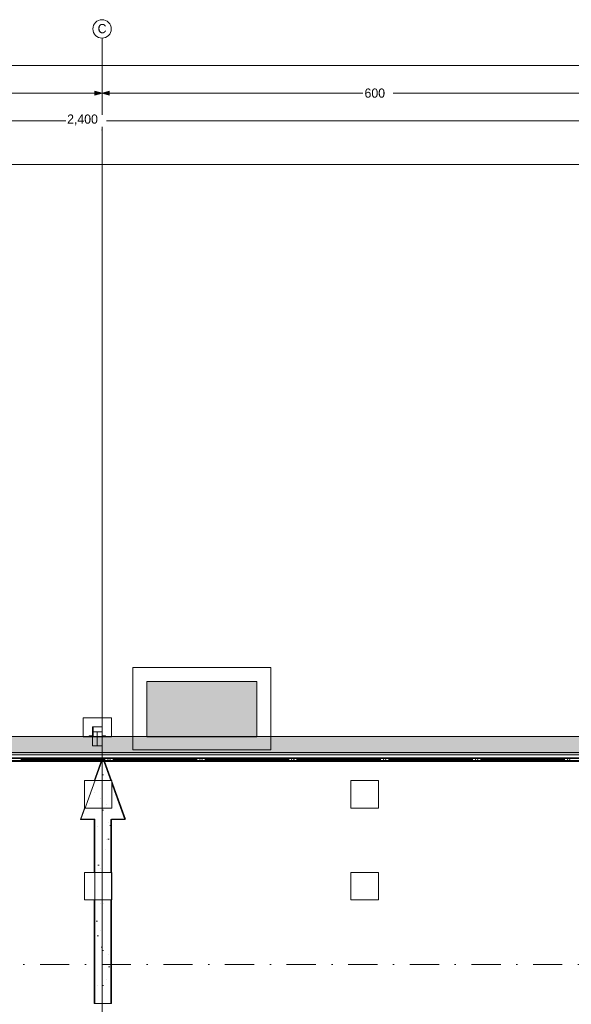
# Model space of a CAD drawing. Header units: millimetres. Extents: x -48584 to 4144, y 11009 to 40638.
# Tile 28 of 38: x -35905 to -29905, y 29925 to 40638. Entities that reach past the tile are written whole.
import ezdxf
from ezdxf.enums import TextEntityAlignment as Align

# ---------------------------------------------------------------- set-up
doc = ezdxf.new("R2010")
doc.units = ezdxf.units.MM
doc.header["$MEASUREMENT"] = 0
doc.set_wipeout_variables(frame=1)
doc.linetypes.add('Dot & Dashed', pattern=[670.277762, 317.5, -176.388889, 0, -176.388874])
doc.linetypes.add('Wipeout_Contour', pattern=[1000, 0, -1000])
for name, color, linetype, lineweight in [('- მექანიკური ნაწილი', 7, 'Continuous', 18), ('2D Drafting - General_Pen_No__2', 8, 'Continuous', 15), ('Dimensioning - General_Pen_No__1', 7, 'Continuous', 13), ('Structural - Bearing_Pen_No__1', 7, 'Continuous', 13)]:
    doc.layers.add(name, color=color, linetype=linetype, lineweight=lineweight)
for name, color, linetype, lineweight, true_color in [('2D Drafting - General_Pen_No__81', 7, 'Continuous', 20, 0x6a6a6a), ('Marker - Section_Pen_No__108', 7, 'Continuous', 13, 0xfd8379), ('New_Interior - Stair & Railing_Pen_No__102', 7, 'Continuous', 13, 0xcccccc), ('New_Structural - Bearing_Pen_No__88', 7, 'Continuous', 20, 0xfd4435), ('Structural - Bearing_Pen_No__181', 7, 'Continuous', 0, 0xe8e8e8), ('Structural - Bearing_Pen_No__89', 7, 'Continuous', 20, 0x71cebe), ('Structural - Grid_Pen_No__81', 7, 'Continuous', 20, 0x6a6a6a)]:
    doc.layers.add(name, color=color, linetype=linetype, lineweight=lineweight, true_color=true_color)
for name, color, linetype in [('Dimensioning - General', 7, 'Continuous'), ('Marker - Section', 7, 'Continuous'), ('New_Interior - Stair & Railing', 7, 'Continuous'), ('New_Structural - Bearing', 7, 'Continuous'), ('Structural - Bearing', 7, 'Continuous'), ('Structural - Grid', 7, 'Continuous')]:
    doc.layers.add(name, color=color, linetype=linetype)
for name, color, linetype, true_color in [('PDF7_ქუთაისი$თბილისის$ქუჩა$-$(+2)$Interior$-$Furniture$_Pen_No__1', 7, 'Continuous', 0xbababa), ('PDF7_ქუთაისი$თბილისის$ქუჩა$-$(+2)$Structural$-$Bearing', 7, 'Continuous', 0xbababa), ('PDF7_ქუთაისი$თბილისის$ქუჩა$-$(+2)$Structural$-$Bearing_Pen_No__1', 7, 'Continuous', 0xbababa), ('PDF7_ქუთაისი$თბილისის$ქუჩა$-$(+2)$Structural$-$Bearing_Pen_No__6', 7, 'Continuous', 0xbababa)]:
    doc.layers.add(name, color=color, linetype=linetype, true_color=true_color)
doc.styles.add('GENERATED_STYLE_1', font='txt')
doc.dimstyles.new('GENERATED_STYLE__1', dxfattribs={"dimtxt": 100, "dimasz": 76, "dimexe": 0.18, "dimexo": 0.0625, "dimgap": 0, "dimtad": 0, "dimdec": 0, "dimlfac": 0.1, "dimzin": 0, "dimdsep": 46, "dimtxsty": 'GENERATED_STYLE_1', "dimblk": 'ARROWHEAD_5', "dimblk1": 'ARROWHEAD_5', "dimblk2": 'ARROWHEAD_5', "dimcen": 0.09, "dimse1": 1, "dimse2": 1, "dimclrd": 7, "dimclre": 7, "dimclrt": 7, "dimadec": 0, "dimazin": 0, "dimtfac": 1, "dimtdec": 4, "dimtmove": 0, "dimatfit": 3, "dimfxl": 1, "dimtolj": 1, "dimtzin": 0, "dimarcsym": 0})
doc.dimstyles.new('GENERATED_STYLE__2', dxfattribs={"dimtxt": 100, "dimasz": 76, "dimexe": 0.18, "dimexo": 0.0625, "dimgap": 0, "dimtad": 0, "dimtih": 1, "dimtoh": 1, "dimdec": 0, "dimlfac": 0.1, "dimzin": 0, "dimdsep": 46, "dimtxsty": 'GENERATED_STYLE_1', "dimblk": 'ARROWHEAD_5', "dimblk1": 'ARROWHEAD_5', "dimblk2": 'ARROWHEAD_5', "dimcen": 0.09, "dimse1": 1, "dimse2": 1, "dimclrd": 7, "dimclre": 7, "dimclrt": 7, "dimadec": 0, "dimazin": 0, "dimtfac": 1, "dimtdec": 4, "dimtmove": 0, "dimatfit": 3, "dimfxl": 1, "dimtolj": 1, "dimtzin": 0, "dimarcsym": 0})

# ---------------------------------------------------------------- blocks, each defined once
blk = doc.blocks.new('Slab_1', base_point=(-47184, 32838))
at = {"layer": 'Structural - Bearing_Pen_No__89', "color": 123, "linetype": 'Continuous', "lineweight": 20, "true_color": 0x71cebe, "flags": 128}
blk.add_lwpolyline([(-47184, 32838), (-47184, 12903), (2744, 12903), (2744, 39238), (-23184, 39238), (-23184, 32838)], close=True, dxfattribs=at)
blk = doc.blocks.new('Slab_31', base_point=(-35094, 29934))
at = {"layer": 'Structural - Bearing', "linetype": 'Continuous', "lineweight": 0, "true_color": 0xffffff}
h = blk.add_hatch(dxfattribs=at)
h.set_pattern_fill('CARPET', style=0, pattern_type=2)
h.set_pattern_definition([(45, (0, 600), (-190.9188, 190.9188), [0, -180, 0, -270]), (110, (600, 600), (253.717, 92.3454), [0, -132, 0, -228])])
h.paths.add_polyline_path([(-35094, 29934), (-34913, 29934), (-34913, 31934), (-34763, 31934), (-35003, 32609), (-35244, 31934), (-35094, 31934)])
at = {"layer": 'Structural - Bearing_Pen_No__181', "color": 254, "linetype": 'Continuous', "lineweight": 0, "true_color": 0xe8e8e8, "flags": 128}
blk.add_lwpolyline([(-35094, 29934), (-35094, 31934), (-35244, 31934), (-35003, 32609), (-34763, 31934), (-34913, 31934), (-34913, 29934)], close=True, dxfattribs=at)
blk = doc.blocks.new('Wall_6', base_point=(-23184, 32838))
at = {"color": 254, "linetype": 'Wipeout_Contour', "lineweight": 0, "ltscale": 194761.20106}
blk.add_wipeout([(-46984, 32638), (-23184, 32638), (-23184, 32838), (-46984, 32838)], dxfattribs=at).dxf.layer = 'Structural - Bearing'
at = {"layer": 'Structural - Bearing_Pen_No__1', "color": 7, "linetype": 'Continuous', "lineweight": 13, "flags": 128}
for points in [[(-23184, 32838), (-46984, 32838)], [(-46984, 32638), (-23184, 32638)]]:
    blk.add_lwpolyline(points, dxfattribs=at)
blk = doc.blocks.new('Column_79', base_point=(-35052, 32210))
at = {"color": 254, "linetype": 'Wipeout_Contour', "lineweight": 0, "ltscale": 190415.233892}
blk.add_wipeout([(-35202, 32060), (-34902, 32060), (-34902, 32360), (-35202, 32360)], dxfattribs=at).dxf.layer = 'New_Structural - Bearing'
at = {"layer": 'New_Structural - Bearing_Pen_No__88', "color": 20, "linetype": 'Continuous', "lineweight": 20, "true_color": 0xfd4435, "flags": 128}
blk.add_lwpolyline([(-35202, 32060), (-34902, 32060), (-34902, 32360), (-35202, 32360)], close=True, dxfattribs=at)
blk = doc.blocks.new('Column_129', base_point=(-35052, 31210))
at = {"color": 254, "linetype": 'Wipeout_Contour', "lineweight": 0, "ltscale": 187731.824861}
blk.add_wipeout([(-35202, 31060), (-34902, 31060), (-34902, 31360), (-35202, 31360)], dxfattribs=at).dxf.layer = 'New_Structural - Bearing'
at = {"layer": 'New_Structural - Bearing_Pen_No__88', "color": 20, "linetype": 'Continuous', "lineweight": 20, "true_color": 0xfd4435, "flags": 128}
blk.add_lwpolyline([(-35202, 31060), (-34902, 31060), (-34902, 31360), (-35202, 31360)], close=True, dxfattribs=at)
blk = doc.blocks.new('Column_135', base_point=(-32152, 32210))
at = {"color": 254, "linetype": 'Wipeout_Contour', "lineweight": 0, "ltscale": 182043.236275}
blk.add_wipeout([(-32302, 32060), (-32002, 32060), (-32002, 32360), (-32302, 32360)], dxfattribs=at).dxf.layer = 'New_Structural - Bearing'
at = {"layer": 'New_Structural - Bearing_Pen_No__88', "color": 20, "linetype": 'Continuous', "lineweight": 20, "true_color": 0xfd4435, "flags": 128}
blk.add_lwpolyline([(-32302, 32060), (-32002, 32060), (-32002, 32360), (-32302, 32360)], close=True, dxfattribs=at)
blk = doc.blocks.new('Column_137', base_point=(-32152, 31210))
at = {"color": 254, "linetype": 'Wipeout_Contour', "lineweight": 0, "ltscale": 179234.52973}
blk.add_wipeout([(-32302, 31060), (-32002, 31060), (-32002, 31360), (-32302, 31360)], dxfattribs=at).dxf.layer = 'New_Structural - Bearing'
at = {"layer": 'New_Structural - Bearing_Pen_No__88', "color": 20, "linetype": 'Continuous', "lineweight": 20, "true_color": 0xfd4435, "flags": 128}
blk.add_lwpolyline([(-32302, 31060), (-32002, 31060), (-32002, 31360), (-32302, 31360)], close=True, dxfattribs=at)
blk = doc.blocks.new('Railing_5')
at = {"layer": 'New_Interior - Stair & Railing_Pen_No__102', "color": 254, "linetype": 'Continuous', "lineweight": 13, "true_color": 0xcccccc}
for p, q in [((-22954, 32608), (-46954, 32608)), ((-22946, 32600), (-46946, 32600)), ((-46922, 32576), (-22922, 32576)), ((-46914, 32568), (-22914, 32568))]:
    blk.add_line(p, q, dxfattribs=at)
at = {"layer": 'New_Interior - Stair & Railing_Pen_No__102', "color": 254, "linetype": 'Continuous', "lineweight": 13, "true_color": 0xcccccc, "flags": 128}
for points in [[(-34979, 32584), (-34979, 32592), (-35889, 32592), (-35889, 32584)], [(-33979, 32584), (-33979, 32592), (-34889, 32592), (-34889, 32584)], [(-32979, 32584), (-32979, 32592), (-33889, 32592), (-33889, 32584)], [(-31979, 32584), (-31979, 32592), (-32889, 32592), (-32889, 32584)], [(-30979, 32584), (-30979, 32592), (-31889, 32592), (-31889, 32584)], [(-29979, 32584), (-29979, 32592), (-30889, 32592), (-30889, 32584)]]:
    blk.add_lwpolyline(points, close=True, dxfattribs=at)
for points in [[(-34934, 32601, 1), (-34934, 32575, 1)], [(-33934, 32601, 1), (-33934, 32575, 1)], [(-32934, 32601, 1), (-32934, 32575, 1)], [(-31934, 32601, 1), (-31934, 32575, 1)], [(-30934, 32601, 1), (-30934, 32575, 1)], [(-29934, 32601, 1), (-29934, 32575, 1)]]:
    blk.add_lwpolyline(points, format="xyb", close=True, dxfattribs=at)
blk = doc.blocks.new('Standard grid marker')
at = {"layer": 'Structural - Grid_Pen_No__81', "color": 251, "linetype": 'Continuous', "lineweight": 20, "true_color": 0x6a6a6a}
blk.add_line((1000, 0), (51328, 0), dxfattribs=at)
at = {"layer": 'Structural - Grid_Pen_No__81', "color": 251, "lineweight": 20, "true_color": 0x6a6a6a, "style": 'GENERATED_STYLE_1'}
for tag, p in [('AC_MarkerText_1_0', (-100, -144)), ('AC_MarkerText_1_1', (52428, -144))]:
    blk.add_attdef(tag, text='', height=100, rotation=180, dxfattribs=at).set_placement(p, align=Align.TOP_CENTER)
blk = doc.blocks.new('Standard grid marker_2')
at = {"layer": 'Structural - Grid_Pen_No__81', "color": 251, "linetype": 'Continuous', "lineweight": 20, "true_color": 0x6a6a6a}
for p, q in [((1000, 0), (27735, 0)), ((27735, 0), (28735, 0))]:
    blk.add_line(p, q, dxfattribs=at)
blk.add_circle((28835, 0), 100, dxfattribs=at)
blk.add_point((27735, 0), dxfattribs=at)
blk.add_point((27735, 0), dxfattribs=at)
at = {"layer": 'Structural - Grid_Pen_No__81', "color": 251, "lineweight": 20, "true_color": 0x6a6a6a, "style": 'GENERATED_STYLE_1'}
for tag, p in [('AC_MarkerText_1_0', (-2, -47)), ('AC_MarkerText_1_1', (28933, -47))]:
    blk.add_attdef(tag, text='', height=100, rotation=270, dxfattribs=at).set_placement(p, align=Align.TOP_CENTER)
blk = doc.blocks.new('*D240')
at = {"layer": 'Dimensioning - General_Pen_No__1', "linetype": 'Continuous', "lineweight": 13, "transparency": 16777216}
for points in [[(-48084, 39238), (-48104, 39161), (-48063, 39161)], [(-48084, 12903), (-48063, 12980), (-48104, 12980)]]:
    blk.add_hatch(color=7, dxfattribs=at).paths.add_polyline_path(points)
at = {"layer": 'Dimensioning - General_Pen_No__1', "color": 7, "linetype": 'Continuous', "lineweight": 13, "transparency": 16777216}
for p, q in [((-48009, 39238), (-48159, 39238)), ((-48084, 39238), (-48104, 39161)), ((-48084, 39238), (-48063, 39161)), ((-48063, 39161), (-48104, 39161)), ((-48104, 12980), (-48063, 12980)), ((-48084, 12903), (-48104, 12980)), ((-48084, 12903), (-48063, 12980)), ((-48009, 12903), (-48159, 12903))]:
    blk.add_line(p, q, dxfattribs=at)
at = {"color": 254, "linetype": 'Wipeout_Contour', "lineweight": 0, "ltscale": 218787.68348, "transparency": 16777216}
blk.add_wipeout([(-48020, 25875), (-48020, 26266), (-48148, 26266), (-48148, 25875)], dxfattribs=at).dxf.layer = 'Dimensioning - General'
at = {"layer": 'Dimensioning - General_Pen_No__1', "color": 7, "linetype": 'Continuous', "lineweight": 13, "transparency": 16777216}
for p, q in [((-48084, 26272), (-48084, 39161)), ((-48084, 12980), (-48084, 25869))]:
    blk.add_line(p, q, dxfattribs=at)
at = {"layer": 'Dimensioning - General_Pen_No__1', "color": 7, "lineweight": 13, "transparency": 16777216, "insert": (-48034, 25889), "char_height": 100, "attachment_point": 7, "rotation": 90, "style": 'GENERATED_STYLE_1'}
blk.add_mtext('\\A1;{\\pql;\\fBOG 2018|b0|i0|c0|p0;\\W1.000000;2,633}', dxfattribs=at)
blk = doc.blocks.new('ARROWHEAD_5')
at = {"linetype": 'Continuous', "lineweight": 0}
blk.add_hatch(color=0, dxfattribs=at).paths.add_polyline_path([(-1, 0.2679), (0, 0), (-1, -0.2679)])
at = {"color": 0, "linetype": 'Continuous', "lineweight": 0}
blk.add_line((0, 0), (-1, 0), dxfattribs=at)
blk = doc.blocks.new('*D248')
at = {"layer": 'Dimensioning - General_Pen_No__1', "linetype": 'Continuous', "lineweight": 13, "transparency": 16777216}
for points in [[(-47484, 39238), (-47504, 39161), (-47463, 39161)], [(-47484, 32838), (-47463, 32915), (-47504, 32915)], [(-47484, 32838), (-47504, 32761), (-47463, 32761)]]:
    blk.add_hatch(color=7, dxfattribs=at).paths.add_polyline_path(points)
at = {"layer": 'Dimensioning - General_Pen_No__1', "color": 7, "linetype": 'Continuous', "lineweight": 13, "transparency": 16777216}
for p, q in [((-47409, 39238), (-47559, 39238)), ((-47484, 39238), (-47504, 39161)), ((-47484, 39238), (-47463, 39161)), ((-47463, 39161), (-47504, 39161)), ((-47504, 32915), (-47463, 32915)), ((-47484, 32838), (-47504, 32915)), ((-47484, 32838), (-47463, 32915)), ((-47409, 32838), (-47559, 32838))]:
    blk.add_line(p, q, dxfattribs=at)
at = {"color": 254, "linetype": 'Wipeout_Contour', "lineweight": 0, "ltscale": 238443.69902, "transparency": 16777216}
blk.add_wipeout([(-47420, 35887), (-47420, 36189), (-47548, 36189), (-47548, 35887)], dxfattribs=at).dxf.layer = 'Dimensioning - General'
at = {"layer": 'Dimensioning - General_Pen_No__1', "color": 7, "linetype": 'Continuous', "lineweight": 13, "transparency": 16777216}
for p, q in [((-47484, 36195), (-47484, 39161)), ((-47484, 32915), (-47484, 35881))]:
    blk.add_line(p, q, dxfattribs=at)
at = {"layer": 'Dimensioning - General_Pen_No__1', "color": 7, "lineweight": 13, "transparency": 16777216, "insert": (-47434, 35901), "char_height": 100, "attachment_point": 7, "rotation": 90, "style": 'GENERATED_STYLE_1'}
blk.add_mtext('\\A1;{\\pql;\\fBOG 2018|b0|i0|c0|p0;\\W1.000000;640}', dxfattribs=at)
blk = doc.blocks.new('*D270')
at = {"layer": 'Dimensioning - General_Pen_No__1', "linetype": 'Continuous', "lineweight": 13, "transparency": 16777216}
for points in [[(3344, 39238), (3324, 39161), (3365, 39161)], [(3344, 29838), (3365, 29915), (3324, 29915)], [(3344, 29838), (3324, 29761), (3365, 29761)]]:
    blk.add_hatch(color=7, dxfattribs=at).paths.add_polyline_path(points)
at = {"layer": 'Dimensioning - General_Pen_No__1', "color": 7, "linetype": 'Continuous', "lineweight": 13, "transparency": 16777216}
for p, q in [((3419, 39238), (3269, 39238)), ((3344, 39238), (3324, 39161)), ((3344, 39238), (3365, 39161)), ((3365, 39161), (3324, 39161)), ((3324, 29915), (3365, 29915)), ((3344, 29838), (3324, 29915)), ((3344, 29838), (3365, 29915)), ((3419, 29838), (3269, 29838))]:
    blk.add_line(p, q, dxfattribs=at)
at = {"color": 254, "linetype": 'Wipeout_Contour', "lineweight": 0, "ltscale": 138797.971168, "transparency": 16777216}
blk.add_wipeout([(3409, 34389), (3409, 34687), (3280, 34687), (3280, 34389)], dxfattribs=at).dxf.layer = 'Dimensioning - General'
at = {"layer": 'Dimensioning - General_Pen_No__1', "color": 7, "linetype": 'Continuous', "lineweight": 13, "transparency": 16777216}
for p, q in [((3344, 34693), (3344, 39161)), ((3344, 29915), (3344, 34383))]:
    blk.add_line(p, q, dxfattribs=at)
at = {"layer": 'Dimensioning - General_Pen_No__1', "color": 7, "lineweight": 13, "transparency": 16777216, "insert": (3394, 34403), "char_height": 100, "attachment_point": 7, "rotation": 90, "style": 'GENERATED_STYLE_1'}
blk.add_mtext('\\A1;{\\pql;\\fBOG 2018|b0|i0|c0|p0;\\W1.000000;940}', dxfattribs=at)
blk = doc.blocks.new('*D276')
at = {"layer": 'Dimensioning - General_Pen_No__1', "linetype": 'Continuous', "lineweight": 13, "transparency": 16777216}
for points in [[(-41009, 39838), (-41086, 39859), (-41086, 39817)], [(-41009, 39838), (-40932, 39817), (-40932, 39859)], [(-35009, 39838), (-35086, 39859), (-35086, 39817)], [(-35009, 39838), (-34932, 39817), (-34932, 39859)]]:
    blk.add_hatch(color=7, dxfattribs=at).paths.add_polyline_path(points)
at = {"layer": 'Dimensioning - General_Pen_No__1', "color": 7, "linetype": 'Continuous', "lineweight": 13, "transparency": 16777216}
for p, q in [((-41009, 39763), (-41009, 39913)), ((-41009, 39838), (-40932, 39859)), ((-40932, 39859), (-40932, 39817)), ((-35086, 39817), (-35086, 39859)), ((-35009, 39838), (-35086, 39859)), ((-35009, 39763), (-35009, 39913)), ((-41009, 39838), (-40932, 39817)), ((-35009, 39838), (-35086, 39817))]:
    blk.add_line(p, q, dxfattribs=at)
at = {"color": 254, "linetype": 'Wipeout_Contour', "lineweight": 0, "ltscale": 220245.247741, "transparency": 16777216}
blk.add_wipeout([(-38168, 39774), (-37849, 39774), (-37849, 39902), (-38168, 39902)], dxfattribs=at).dxf.layer = 'Dimensioning - General'
at = {"layer": 'Dimensioning - General_Pen_No__1', "color": 7, "linetype": 'Continuous', "lineweight": 13, "transparency": 16777216}
for p, q in [((-40932, 39838), (-38174, 39838)), ((-37844, 39838), (-35086, 39838))]:
    blk.add_line(p, q, dxfattribs=at)
at = {"layer": 'Dimensioning - General_Pen_No__1', "color": 7, "lineweight": 13, "transparency": 16777216, "insert": (-38154, 39788), "char_height": 100, "attachment_point": 7, "style": 'GENERATED_STYLE_1'}
blk.add_mtext('\\A1;{\\pql;\\fBOG 2018|b0|i0|c0|p0;\\W1.000000;600}', dxfattribs=at)
blk = doc.blocks.new('*D277')
at = {"layer": 'Dimensioning - General_Pen_No__1', "linetype": 'Continuous', "lineweight": 13, "transparency": 16777216}
for points in [[(-35009, 39838), (-35086, 39859), (-35086, 39817)], [(-35009, 39838), (-34932, 39817), (-34932, 39859)], [(-29009, 39838), (-29086, 39859), (-29086, 39817)], [(-29009, 39838), (-28932, 39817), (-28932, 39859)]]:
    blk.add_hatch(color=7, dxfattribs=at).paths.add_polyline_path(points)
at = {"layer": 'Dimensioning - General_Pen_No__1', "color": 7, "linetype": 'Continuous', "lineweight": 13, "transparency": 16777216}
for p, q in [((-35009, 39763), (-35009, 39913)), ((-35009, 39838), (-34932, 39859)), ((-34932, 39859), (-34932, 39817)), ((-29086, 39817), (-29086, 39859)), ((-29009, 39838), (-29086, 39859)), ((-29009, 39763), (-29009, 39913)), ((-35009, 39838), (-34932, 39817)), ((-29009, 39838), (-29086, 39817))]:
    blk.add_line(p, q, dxfattribs=at)
at = {"color": 254, "linetype": 'Wipeout_Contour', "lineweight": 0, "ltscale": 204417.00142, "transparency": 16777216}
blk.add_wipeout([(-32168, 39774), (-31849, 39774), (-31849, 39902), (-32168, 39902)], dxfattribs=at).dxf.layer = 'Dimensioning - General'
at = {"layer": 'Dimensioning - General_Pen_No__1', "color": 7, "linetype": 'Continuous', "lineweight": 13, "transparency": 16777216}
for p, q in [((-34932, 39838), (-32174, 39838)), ((-31844, 39838), (-29086, 39838))]:
    blk.add_line(p, q, dxfattribs=at)
at = {"layer": 'Dimensioning - General_Pen_No__1', "color": 7, "lineweight": 13, "transparency": 16777216, "insert": (-32154, 39788), "char_height": 100, "attachment_point": 7, "style": 'GENERATED_STYLE_1'}
blk.add_mtext('\\A1;{\\pql;\\fBOG 2018|b0|i0|c0|p0;\\W1.000000;600}', dxfattribs=at)
blk = doc.blocks.new('*D283')
at = {"layer": 'Dimensioning - General_Pen_No__1', "linetype": 'Continuous', "lineweight": 13, "transparency": 16777216}
for points in [[(-47184, 39538), (-47107, 39517), (-47107, 39559)], [(-23184, 39538), (-23261, 39559), (-23261, 39517)], [(-23184, 39538), (-23107, 39517), (-23107, 39559)]]:
    blk.add_hatch(color=7, dxfattribs=at).paths.add_polyline_path(points)
at = {"layer": 'Dimensioning - General_Pen_No__1', "color": 7, "linetype": 'Continuous', "lineweight": 13, "transparency": 16777216}
for p, q in [((-47184, 39463), (-47184, 39613)), ((-47184, 39538), (-47107, 39559)), ((-47184, 39538), (-47107, 39517)), ((-47107, 39559), (-47107, 39517)), ((-23261, 39517), (-23261, 39559)), ((-23184, 39538), (-23261, 39559)), ((-23184, 39538), (-23261, 39517)), ((-23184, 39463), (-23184, 39613))]:
    blk.add_line(p, q, dxfattribs=at)
at = {"color": 254, "linetype": 'Wipeout_Contour', "lineweight": 0, "ltscale": 211704.685408, "transparency": 16777216}
blk.add_wipeout([(-35403, 39474), (-34965, 39474), (-34965, 39602), (-35403, 39602)], dxfattribs=at).dxf.layer = 'Dimensioning - General'
at = {"layer": 'Dimensioning - General_Pen_No__1', "color": 7, "linetype": 'Continuous', "lineweight": 13, "transparency": 16777216}
for p, q in [((-47107, 39538), (-35408, 39538)), ((-34959, 39538), (-23261, 39538))]:
    blk.add_line(p, q, dxfattribs=at)
at = {"layer": 'Dimensioning - General_Pen_No__1', "color": 7, "lineweight": 13, "transparency": 16777216, "insert": (-35389, 39488), "char_height": 100, "attachment_point": 7, "style": 'GENERATED_STYLE_1'}
blk.add_mtext('\\A1;{\\pql;\\fBOG 2018|b0|i0|c0|p0;\\W1.000000;2,400}', dxfattribs=at)
blk = doc.blocks.new('*D285')
at = {"layer": 'Dimensioning - General_Pen_No__1', "linetype": 'Continuous', "lineweight": 13, "transparency": 16777216}
for points in [[(-47184, 40138), (-47107, 40117), (-47107, 40159)], [(2744, 40138), (2667, 40159), (2667, 40117)]]:
    blk.add_hatch(color=7, dxfattribs=at).paths.add_polyline_path(points)
at = {"layer": 'Dimensioning - General_Pen_No__1', "color": 7, "linetype": 'Continuous', "lineweight": 13, "transparency": 16777216}
for p, q in [((-47184, 40063), (-47184, 40213)), ((2744, 40063), (2744, 40213)), ((-47184, 40138), (-47107, 40159)), ((-47184, 40138), (-47107, 40117)), ((-47107, 40159), (-47107, 40117)), ((2667, 40117), (2667, 40159)), ((2744, 40138), (2667, 40159)), ((2744, 40138), (2667, 40117))]:
    blk.add_line(p, q, dxfattribs=at)
at = {"color": 254, "linetype": 'Wipeout_Contour', "lineweight": 0, "ltscale": 183512.630198, "transparency": 16777216}
blk.add_wipeout([(-22416, 40074), (-22024, 40074), (-22024, 40202), (-22416, 40202)], dxfattribs=at).dxf.layer = 'Dimensioning - General'
at = {"layer": 'Dimensioning - General_Pen_No__1', "color": 7, "linetype": 'Continuous', "lineweight": 13, "transparency": 16777216}
for p, q in [((-47107, 40138), (-22421, 40138)), ((-22018, 40138), (2667, 40138))]:
    blk.add_line(p, q, dxfattribs=at)
at = {"layer": 'Dimensioning - General_Pen_No__1', "color": 7, "lineweight": 13, "transparency": 16777216, "insert": (-22401, 40088), "char_height": 100, "attachment_point": 7, "style": 'GENERATED_STYLE_1'}
blk.add_mtext('\\A1;{\\pql;\\fBOG 2018|b0|i0|c0|p0;\\W1.000000;4,993}', dxfattribs=at)
blk = doc.blocks.new('Cutting Plane_2', base_point=(3944, 35559))
at = {"layer": 'Marker - Section_Pen_No__108', "color": 11, "linetype": 'Dot & Dashed', "lineweight": 13, "true_color": 0xfd8379}
blk.add_line((-19947, 30357), (-47934, 30357), dxfattribs=at)

msp = doc.modelspace()

# ---------------------------------------------------------------- block references
at = {"layer": 'Structural - Bearing', "color": 123, "linetype": 'Continuous', "lineweight": 20, "true_color": 0x71cebe}
msp.add_blockref('Slab_1', (-47183.78801, 32837.98097), dxfattribs=at)
at = {"layer": 'Structural - Bearing', "color": 254, "linetype": 'Continuous', "lineweight": 0, "true_color": 0xe8e8e8}
msp.add_blockref('Slab_31', (-35093.58476, 29933.99858), dxfattribs=at)
at = {"layer": 'Structural - Grid', "color": 8, "linetype": 'Continuous', "lineweight": 15, "zscale": 1000, "rotation": 180}
msp.add_blockref('Standard grid marker', (3944.28426, 39062.98097), dxfattribs=at)

# ---------------------------------------------------------------- next in the draw order: block references
at = {"layer": 'New_Structural - Bearing', "color": 14, "lineweight": 35, "true_color": 0xa80f02}
for name, p in [('Column_79', (-35051.52406, 32210.10078)), ('Column_135', (-32151.52406, 32210.10078)), ('Column_129', (-35051.52406, 31210.10078)), ('Column_137', (-32151.52406, 31210.10078))]:
    msp.add_blockref(name, p, dxfattribs=at)
at = {"layer": 'Structural - Bearing', "color": 7, "lineweight": 35}
msp.add_blockref('Wall_6', (-23183.78801, 32837.98097), dxfattribs=at)

# ---------------------------------------------------------------- next in the draw order: block references
at = {"layer": 'New_Interior - Stair & Railing', "color": 7, "linetype": 'Continuous', "lineweight": 13}
msp.add_blockref('Railing_5', (0, 0), dxfattribs=at)
at = {"layer": 'Structural - Grid', "color": 8, "linetype": 'Continuous', "lineweight": 15}
ref = msp.add_blockref('Standard grid marker_2', (-35008.78801, 11703.05519), dxfattribs=dict(at, zscale=1000, rotation=90))
ref.add_attrib('AC_MarkerText_1_1', 'C', dxfattribs={"layer": 'Structural - Grid_Pen_No__81', "color": 251, "lineweight": 20, "true_color": 0x6a6a6a, "height": 100, "rotation": 360, "style": 'GENERATED_STYLE_1'}).set_placement((-35008.78801, 40591.10823), align=Align.TOP_CENTER)
at = {"layer": 'Structural - Grid', "color": 8, "linetype": 'Continuous', "lineweight": 15, "zscale": 1000, "rotation": 180}
msp.add_blockref('Standard grid marker', (3944.28426, 32662.98097), dxfattribs=at)

# ---------------------------------------------------------------- next in the draw order: dimensions: what is measured, and where the dimension line sits
at = {"layer": 'Dimensioning - General', "color": 7, "linetype": 'Continuous', "lineweight": 13}
dim = msp.add_linear_dim(base=(-35008.78801, 39837.98097), p1=(-41008.78801, 39519.44447), p2=(-35008.78801, 39320.33592), dimstyle='GENERATED_STYLE__2', dxfattribs=at)
dim.commit()
dim.dimension.update_dxf_attribs({"geometry": '*D276', "text_midpoint": (-38039.72451, 39837.98097), "dimtype": 160})
dim = msp.add_linear_dim(base=(-48083.78801, 39237.98097), p1=(-47183.78801, 12903.05519), p2=(-23183.78801, 39237.98097), angle=90, dimstyle='GENERATED_STYLE__1', dxfattribs=at)
dim.commit()
dim.dimension.update_dxf_attribs({"geometry": '*D240', "text_midpoint": (-48083.78801, 26056.86358), "dimtype": 160, "text_rotation": 90})

# ---------------------------------------------------------------- next in the draw order: dimensions: what is measured, and where the dimension line sits
dim = msp.add_linear_dim(base=(-29008.78801, 39837.98097), p1=(-35008.78801, 39320.33592), p2=(-29008.78801, 39617.07533), dimstyle='GENERATED_STYLE__2', dxfattribs=at)
dim.commit()
dim.dimension.update_dxf_attribs({"geometry": '*D277', "text_midpoint": (-32039.72451, 39837.98097), "dimtype": 160})
dim = msp.add_linear_dim(base=(-47483.78801, 39237.98097), p1=(-47183.78801, 32837.98097), p2=(-23183.78801, 39237.98097), angle=90, dimstyle='GENERATED_STYLE__1', dxfattribs=at)
dim.commit()
dim.dimension.update_dxf_attribs({"geometry": '*D248', "text_midpoint": (-47483.78801, 36015.04446), "dimtype": 160, "text_rotation": 90})

# ---------------------------------------------------------------- next in the draw order: dimensions: what is measured, and where the dimension line sits
dim = msp.add_linear_dim(base=(3344.28426, 39237.98097), p1=(-41013.3755, 29837.81166), p2=(2744.28426, 39237.98097), angle=90, dimstyle='GENERATED_STYLE__1', dxfattribs=at)
dim.commit()
dim.dimension.update_dxf_attribs({"geometry": '*D270', "text_midpoint": (3344.28426, 34517.14132), "dimtype": 160, "text_rotation": 90})

# ---------------------------------------------------------------- next in the draw order: linework, layer by layer
at = {"layer": 'PDF7_ქუთაისი$თბილისის$ქუჩა$-$(+2)$Structural$-$Bearing', "lineweight": 0}
msp.add_lwpolyline([(-35060.68643, 30131.82319), (-35060.68643, 30131.82319)], dxfattribs=at)

# ---------------------------------------------------------------- next in the draw order: dimensions: what is measured, and where the dimension line sits
at = {"layer": 'Dimensioning - General', "color": 7, "linetype": 'Continuous', "lineweight": 13}
dim = msp.add_linear_dim(base=(-23183.78801, 39537.98097), p1=(-47183.78801, 32837.98097), p2=(-23183.78801, 39237.98097), dimstyle='GENERATED_STYLE__2', dxfattribs=at)
dim.commit()
dim.dimension.update_dxf_attribs({"geometry": '*D283', "text_midpoint": (-35221.00601, 39537.98097), "dimtype": 160})

# ---------------------------------------------------------------- next in the draw order: dimensions: what is measured, and where the dimension line sits
dim = msp.add_linear_dim(base=(2744.28426, 40137.98097), p1=(-47183.78801, 32837.98097), p2=(2744.28426, 39237.98097), dimstyle='GENERATED_STYLE__2', dxfattribs=at)
dim.commit()
dim.dimension.update_dxf_attribs({"geometry": '*D285', "text_midpoint": (-22233.84287, 40137.98097), "dimtype": 160})

# ---------------------------------------------------------------- next in the draw order: block references
at = {"layer": 'Marker - Section', "color": 11, "lineweight": 13, "true_color": 0xfd8379}
msp.add_blockref('Cutting Plane_2', (3944.28426, 35559.29591), dxfattribs=at)

# ---------------------------------------------------------------- next in the draw order: hatches: boundary and pattern name
at = {"layer": '2D Drafting - General_Pen_No__81', "linetype": 'Continuous', "lineweight": 0, "true_color": 0x4f4f4f}
h = msp.add_hatch(color=251, dxfattribs=at)
h.paths.add_polyline_path([(-47183.78801, 12903.05519), (2744.28426, 12903.05519), (2744.28426, 39237.98097), (-23183.78801, 39237.98097), (-23183.78801, 32837.98097), (-47183.78801, 32837.98097)])
h.paths.add_polyline_path([(-46983.78801, 13103.05519), (2544.28426, 13103.05519), (2544.28426, 39037.98097), (-22983.78801, 39037.98097), (-22983.78801, 32637.98097), (-46983.78801, 32637.98097)], flags=0)

# ---------------------------------------------------------------- next in the draw order: linework, layer by layer
at = {"layer": '- მექანიკური ნაწილი', "color": 7, "lineweight": 0}
msp.add_lwpolyline([(-34674.45923, 33589.90392), (-33174.46058, 33589.90392), (-33174.46058, 32691.70113), (-34674.45923, 32691.70113)], close=True, dxfattribs=at)
at = {"layer": '- მექანიკური ნაწილი', "color": 1, "lineweight": 0}
msp.add_lwpolyline([(-34521.76476, 33437.20944), (-33327.15505, 33437.20944), (-33327.15505, 32835.41358), (-34521.76476, 32835.41358)], close=True, dxfattribs=at)
msp.add_lwpolyline([(-34521.76476, 32835.41358), (-33327.15505, 32835.41358), (-33327.15505, 33437.20944)], dxfattribs=at)
at = {"layer": '- მექანიკური ნაწილი', "color": 12, "true_color": 0xb80000, "transparency": 33554559}
for points in [[(-33327.15505, 33437.20944), (-33327.15505, 32835.41358), (-34521.76476, 32835.41358)], [(-34521.76476, 32835.41358), (-34521.76476, 33437.20944), (-33327.15505, 33437.20944)], [(-33327.15505, 33437.20944), (-33327.15505, 33437.20944), (-33327.15505, 32835.41358)]]:
    msp.add_solid(points, dxfattribs=at)
at = {"layer": '2D Drafting - General_Pen_No__2', "color": 8, "linetype": 'Continuous', "lineweight": 15, "flags": 128}
for points in [[(-47183.78801, 12903.05519), (2744.28426, 12903.05519), (2744.28426, 39237.98097), (-23183.78801, 39237.98097), (-23183.78801, 32837.98097), (-47183.78801, 32837.98097)], [(-46983.78801, 13103.05519), (2544.28426, 13103.05519), (2544.28426, 39037.98097), (-22983.78801, 39037.98097), (-22983.78801, 32637.98097), (-46983.78801, 32637.98097)]]:
    msp.add_lwpolyline(points, close=True, dxfattribs=at)
at = {"layer": 'PDF7_ქუთაისი$თბილისის$ქუჩა$-$(+2)$Interior$-$Furniture$_Pen_No__1', "lineweight": 0}
for points in [[(-34907.99196, 33042.00022), (-35213.38091, 33042.00022), (-35213.38091, 32835.41358), (-34907.99196, 32835.41358)], [(-34970.86615, 32844.39561), (-35006.79427, 32844.39561), (-35006.79427, 32943.19791), (-35114.5786, 32943.19791), (-35114.5786, 32844.39561), (-35150.50671, 32844.39561), (-35150.50671, 32835.41358), (-35105.59657, 32835.41358), (-35105.59657, 32943.19791), (-35006.79427, 32943.19791), (-35006.79427, 32835.41358), (-34970.86615, 32835.41358)], [(-34970.86615, 32844.39561), (-35006.79427, 32844.39561), (-35006.79427, 32943.19791), (-35114.5786, 32943.19791), (-35114.5786, 32844.39561), (-35150.50671, 32844.39561), (-35150.50671, 32835.41358), (-35105.59657, 32835.41358), (-35105.59657, 32943.19791), (-35006.79427, 32943.19791), (-35006.79427, 32835.41358), (-34970.86615, 32835.41358)], [(-34970.86615, 32844.39561), (-35006.79427, 32844.39561), (-35006.79427, 32943.19791), (-35114.5786, 32943.19791), (-35114.5786, 32844.39561), (-35150.50671, 32844.39561), (-35150.50671, 32835.41358), (-35105.59657, 32835.41358), (-35105.59657, 32943.19791), (-35006.79427, 32943.19791), (-35006.79427, 32835.41358), (-34970.86615, 32835.41358)], [(-34970.86615, 32844.39561), (-35006.79427, 32844.39561), (-35006.79427, 32943.19791), (-35114.5786, 32943.19791), (-35114.5786, 32844.39561), (-35150.50671, 32844.39561), (-35150.50671, 32835.41358), (-35105.59657, 32835.41358), (-35105.59657, 32943.19791), (-35006.79427, 32943.19791), (-35006.79427, 32835.41358), (-34970.86615, 32835.41358)], [(-34970.86615, 32844.39561), (-35006.79427, 32844.39561), (-35006.79427, 32943.19791), (-35114.5786, 32943.19791), (-35114.5786, 32844.39561), (-35150.50671, 32844.39561), (-35150.50671, 32835.41358), (-35105.59657, 32835.41358), (-35105.59657, 32943.19791), (-35006.79427, 32943.19791), (-35006.79427, 32835.41358), (-34970.86615, 32835.41358)], [(-34970.86615, 32844.39561), (-35006.79427, 32844.39561), (-35006.79427, 32943.19791), (-35114.5786, 32943.19791), (-35114.5786, 32844.39561), (-35150.50671, 32844.39561), (-35150.50671, 32835.41358), (-35105.59657, 32835.41358), (-35105.59657, 32943.19791), (-35006.79427, 32943.19791), (-35006.79427, 32835.41358), (-34970.86615, 32835.41358)], [(-34970.86615, 32844.39561), (-35006.79427, 32844.39561), (-35006.79427, 32943.19791), (-35114.5786, 32943.19791), (-35114.5786, 32844.39561), (-35150.50671, 32844.39561), (-35150.50671, 32835.41358), (-35105.59657, 32835.41358), (-35105.59657, 32943.19791), (-35006.79427, 32943.19791), (-35006.79427, 32835.41358), (-34970.86615, 32835.41358)], [(-34970.86615, 32844.39561), (-35006.79427, 32844.39561), (-35006.79427, 32943.19791), (-35114.5786, 32943.19791), (-35114.5786, 32844.39561), (-35150.50671, 32844.39561), (-35150.50671, 32835.41358), (-35105.59657, 32835.41358), (-35105.59657, 32943.19791), (-35006.79427, 32943.19791), (-35006.79427, 32835.41358), (-34970.86615, 32835.41358)], [(-34970.86615, 32844.39561), (-35006.79427, 32844.39561), (-35006.79427, 32943.19791), (-35114.5786, 32943.19791), (-35114.5786, 32844.39561), (-35150.50671, 32844.39561), (-35150.50671, 32835.41358), (-35105.59657, 32835.41358), (-35105.59657, 32943.19791), (-35006.79427, 32943.19791), (-35006.79427, 32835.41358), (-34970.86615, 32835.41358)], [(-34970.86615, 32844.39561), (-35006.79427, 32844.39561), (-35006.79427, 32943.19791), (-35114.5786, 32943.19791), (-35114.5786, 32844.39561), (-35150.50671, 32844.39561), (-35150.50671, 32835.41358), (-35105.59657, 32835.41358), (-35105.59657, 32943.19791), (-35006.79427, 32943.19791), (-35006.79427, 32835.41358), (-34970.86615, 32835.41358)], [(-34970.86615, 32844.39561), (-35006.79427, 32844.39561), (-35006.79427, 32943.19791), (-35114.5786, 32943.19791), (-35114.5786, 32844.39561), (-35150.50671, 32844.39561), (-35150.50671, 32835.41358), (-35105.59657, 32835.41358), (-35105.59657, 32943.19791), (-35006.79427, 32943.19791), (-35006.79427, 32835.41358), (-34970.86615, 32835.41358)], [(-34970.86615, 32844.39561), (-35006.79427, 32844.39561), (-35006.79427, 32943.19791), (-35114.5786, 32943.19791), (-35114.5786, 32844.39561), (-35150.50671, 32844.39561), (-35150.50671, 32835.41358), (-35105.59657, 32835.41358), (-35105.59657, 32943.19791), (-35006.79427, 32943.19791), (-35006.79427, 32835.41358), (-34970.86615, 32835.41358)], [(-34970.86615, 32844.39561), (-35006.79427, 32844.39561), (-35006.79427, 32943.19791), (-35114.5786, 32943.19791), (-35114.5786, 32844.39561), (-35150.50671, 32844.39561), (-35150.50671, 32835.41358), (-35105.59657, 32835.41358), (-35105.59657, 32943.19791), (-35006.79427, 32943.19791), (-35006.79427, 32835.41358), (-34970.86615, 32835.41358)], [(-34970.86615, 32844.39561), (-35006.79427, 32844.39561), (-35006.79427, 32943.19791), (-35114.5786, 32943.19791), (-35114.5786, 32844.39561), (-35150.50671, 32844.39561), (-35150.50671, 32835.41358), (-35105.59657, 32835.41358), (-35105.59657, 32943.19791), (-35006.79427, 32943.19791), (-35006.79427, 32835.41358), (-34970.86615, 32835.41358)], [(-34970.86615, 32844.39561), (-35006.79427, 32844.39561), (-35006.79427, 32943.19791), (-35114.5786, 32943.19791), (-35114.5786, 32844.39561), (-35150.50671, 32844.39561), (-35150.50671, 32835.41358), (-35105.59657, 32835.41358), (-35105.59657, 32943.19791), (-35006.79427, 32943.19791), (-35006.79427, 32835.41358), (-34970.86615, 32835.41358)], [(-34970.86615, 32844.39561), (-35006.79427, 32844.39561), (-35006.79427, 32943.19791), (-35114.5786, 32943.19791), (-35114.5786, 32844.39561), (-35150.50671, 32844.39561), (-35150.50671, 32835.41358), (-35105.59657, 32835.41358), (-35105.59657, 32943.19791), (-35006.79427, 32943.19791), (-35006.79427, 32835.41358), (-34970.86615, 32835.41358)], [(-34970.86615, 32844.39561), (-35006.79427, 32844.39561), (-35006.79427, 32943.19791), (-35114.5786, 32943.19791), (-35114.5786, 32844.39561), (-35150.50671, 32844.39561), (-35150.50671, 32835.41358), (-35105.59657, 32835.41358), (-35105.59657, 32943.19791), (-35006.79427, 32943.19791), (-35006.79427, 32835.41358), (-34970.86615, 32835.41358)], [(-34970.86615, 32844.39561), (-35006.79427, 32844.39561), (-35006.79427, 32943.19791), (-35114.5786, 32943.19791), (-35114.5786, 32844.39561), (-35150.50671, 32844.39561), (-35150.50671, 32835.41358), (-35105.59657, 32835.41358), (-35105.59657, 32943.19791), (-35006.79427, 32943.19791), (-35006.79427, 32835.41358), (-34970.86615, 32835.41358)], [(-34970.86615, 32844.39561), (-35006.79427, 32844.39561), (-35006.79427, 32943.19791), (-35114.5786, 32943.19791), (-35114.5786, 32844.39561), (-35150.50671, 32844.39561), (-35150.50671, 32835.41358), (-35105.59657, 32835.41358), (-35105.59657, 32943.19791), (-35006.79427, 32943.19791), (-35006.79427, 32835.41358), (-34970.86615, 32835.41358)], [(-34970.86615, 32844.39561), (-35006.79427, 32844.39561), (-35006.79427, 32943.19791), (-35114.5786, 32943.19791), (-35114.5786, 32844.39561), (-35150.50671, 32844.39561), (-35150.50671, 32835.41358), (-35105.59657, 32835.41358), (-35105.59657, 32943.19791), (-35006.79427, 32943.19791), (-35006.79427, 32835.41358), (-34970.86615, 32835.41358)], [(-34970.86615, 32844.39561), (-35006.79427, 32844.39561), (-35006.79427, 32943.19791), (-35114.5786, 32943.19791), (-35114.5786, 32844.39561), (-35150.50671, 32844.39561), (-35150.50671, 32835.41358), (-35105.59657, 32835.41358), (-35105.59657, 32943.19791), (-35006.79427, 32943.19791), (-35006.79427, 32835.41358), (-34970.86615, 32835.41358)], [(-34970.86615, 32844.39561), (-35006.79427, 32844.39561), (-35006.79427, 32943.19791), (-35114.5786, 32943.19791), (-35114.5786, 32844.39561), (-35150.50671, 32844.39561), (-35150.50671, 32835.41358), (-35105.59657, 32835.41358), (-35105.59657, 32943.19791), (-35006.79427, 32943.19791), (-35006.79427, 32835.41358), (-34970.86615, 32835.41358)], [(-34970.86615, 32844.39561), (-35006.79427, 32844.39561), (-35006.79427, 32943.19791), (-35114.5786, 32943.19791), (-35114.5786, 32844.39561), (-35150.50671, 32844.39561), (-35150.50671, 32835.41358), (-35105.59657, 32835.41358), (-35105.59657, 32943.19791), (-35006.79427, 32943.19791), (-35006.79427, 32835.41358), (-34970.86615, 32835.41358)], [(-34970.86615, 32844.39561), (-35006.79427, 32844.39561), (-35006.79427, 32943.19791), (-35114.5786, 32943.19791), (-35114.5786, 32844.39561), (-35150.50671, 32844.39561), (-35150.50671, 32835.41358), (-35105.59657, 32835.41358), (-35105.59657, 32943.19791), (-35006.79427, 32943.19791), (-35006.79427, 32835.41358), (-34970.86615, 32835.41358)], [(-34970.86615, 32844.39561), (-35006.79427, 32844.39561), (-35006.79427, 32943.19791), (-35114.5786, 32943.19791), (-35114.5786, 32844.39561), (-35150.50671, 32844.39561), (-35150.50671, 32835.41358), (-35105.59657, 32835.41358), (-35105.59657, 32943.19791), (-35006.79427, 32943.19791), (-35006.79427, 32835.41358), (-34970.86615, 32835.41358)], [(-34970.86615, 32844.39561), (-35006.79427, 32844.39561), (-35006.79427, 32943.19791), (-35114.5786, 32943.19791), (-35114.5786, 32844.39561), (-35150.50671, 32844.39561), (-35150.50671, 32835.41358), (-35105.59657, 32835.41358), (-35105.59657, 32943.19791), (-35006.79427, 32943.19791), (-35006.79427, 32835.41358), (-34970.86615, 32835.41358)], [(-34970.86615, 32844.39561), (-35006.79427, 32844.39561), (-35006.79427, 32943.19791), (-35114.5786, 32943.19791), (-35114.5786, 32844.39561), (-35150.50671, 32844.39561), (-35150.50671, 32835.41358), (-35105.59657, 32835.41358), (-35105.59657, 32943.19791), (-35006.79427, 32943.19791), (-35006.79427, 32835.41358), (-34970.86615, 32835.41358)], [(-35006.79427, 32835.41358), (-35006.79427, 32943.19791), (-35105.59657, 32943.19791), (-35105.59657, 32835.41358)], [(-35006.79427, 32835.41358), (-35006.79427, 32943.19791), (-35105.59657, 32943.19791), (-35105.59657, 32835.41358)]]:
    msp.add_lwpolyline(points, close=True, dxfattribs=at)
msp.add_lwpolyline([(-35060.68643, 32889.30574), (-35006.79427, 32889.30574), (-35006.79427, 32817.44952), (-35006.79427, 32736.61127), (-35060.68643, 32736.61127), (-35060.68643, 32889.30574), (-35114.5786, 32889.30574), (-35114.5786, 32817.44952), (-35114.5786, 32736.61127), (-35060.68643, 32736.61127)], dxfattribs=at)
at = {"layer": 'PDF7_ქუთაისი$თბილისის$ქუჩა$-$(+2)$Structural$-$Bearing', "lineweight": 0}
for points in [[(-35087.63252, 32224.63568), (-35087.63252, 32224.63568)], [(-35024.75832, 32161.76149), (-35024.75832, 32161.76149)], [(-35150.50671, 32107.86932), (-35150.50671, 32107.86932)], [(-34961.88413, 32098.88729), (-34961.88413, 32098.88729)], [(-35060.68643, 31856.37254), (-35060.68643, 31856.37254)], [(-34934.93804, 31901.28268), (-34934.93804, 31901.28268)], [(-34961.88413, 31721.64212), (-34961.88413, 31721.64212)], [(-34970.86615, 31604.87576), (-34970.86615, 31604.87576)], [(-35024.75832, 31398.28912), (-35024.75832, 31398.28912)], [(-35024.75832, 31021.04395), (-35024.75832, 31021.04395)], [(-34997.81224, 31021.04395), (-34997.81224, 31021.04395)], [(-35087.63252, 30697.69094), (-35087.63252, 30697.69094)], [(-35024.75832, 30724.63703), (-35024.75832, 30724.63703)], [(-34934.93804, 30464.15822), (-34934.93804, 30464.15822)], [(-35087.63252, 30320.44577), (-35087.63252, 30320.44577)], [(-34961.88413, 30194.69738), (-34961.88413, 30194.69738)]]:
    msp.add_lwpolyline(points, dxfattribs=at)
at = {"layer": 'PDF7_ქუთაისი$თბილისის$ქუჩა$-$(+2)$Structural$-$Bearing_Pen_No__1', "lineweight": 0}
for points in [[(-35177.45279, 32835.41358), (-35177.45279, 32835.41358)], [(-34836.13574, 32835.41358), (-34836.13574, 32835.41358)]]:
    msp.add_lwpolyline(points, dxfattribs=at)
at = {"layer": 'PDF7_ქუთაისი$თბილისის$ქუჩა$-$(+2)$Structural$-$Bearing_Pen_No__6', "lineweight": 0}
msp.add_lwpolyline([(-35087.63252, 29934.21857), (-35087.63252, 31937.21079), (-35240.32699, 31937.21079), (-34997.81224, 32610.86288), (-34755.29748, 31937.21079), (-34907.99196, 31937.21079), (-34907.99196, 29934.21857)], close=True, dxfattribs=at)

doc.saveas('drawing.dxf')
